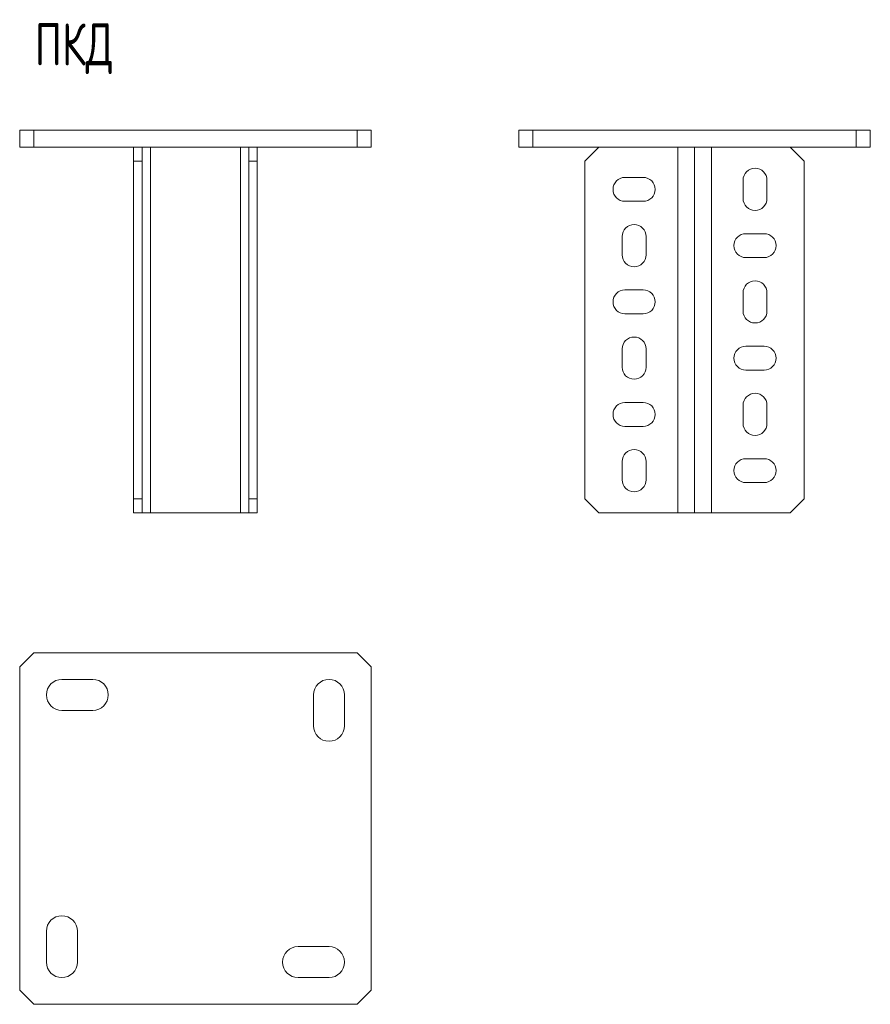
# Model space of a CAD drawing. Header units: millimetres. Extents: x -123 to 282, y -455 to 292.
# Tile 1 of 2: x -123 to 179, y -455 to -105. Entities that reach past the tile are written whole.
import ezdxf

# ---------------------------------------------------------------- set-up
doc = ezdxf.new("R2010")
doc.units = ezdxf.units.MM
doc.styles.add('SLDTEXTSTYLE3', font='TXT', dxfattribs={"width": 0.7, "bigfont": 'bigfont'})

msp = doc.modelspace()

# ---------------------------------------------------------------- linework, layer by layer
at = {"color": 7, "linetype": 'Continuous', "lineweight": 15}
for p, q in [((-123.19, -149.91), (-123.19, -143.91)), ((-123.19, -143.91), (-118.19, -143.91)), ((-118.19, -143.91), (-118.19, -149.91)), ((-118.19, -143.91), (-3.19, -143.91)), ((-3.19, -149.91), (-3.19, -143.91)), ((-3.19, -143.91), (1.81, -143.91)), ((1.81, -143.91), (1.81, -149.91)), ((54.3, -149.91), (54.3, -143.91)), ((54.3, -143.91), (59.3, -143.91)), ((59.3, -143.91), (59.3, -149.91)), ((59.3, -143.91), (174.3, -143.91)), ((174.3, -149.91), (174.3, -143.91)), ((174.3, -143.91), (179.3, -143.91)), ((179.3, -143.91), (179.3, -149.91)), ((-118.19, -149.91), (-123.19, -149.91)), ((-118.19, -149.91), (-3.19, -149.91)), ((-82.69, -154.91), (-82.69, -149.91)), ((-79.69, -149.91), (-79.69, -154.91)), ((-41.69, -154.91), (-41.69, -149.91)), ((-38.69, -149.91), (-38.69, -154.91)), ((1.81, -149.91), (-3.19, -149.91)), ((59.3, -149.91), (54.3, -149.91)), ((59.3, -149.91), (174.3, -149.91)), ((82.8, -149.91), (77.8, -154.91)), ((116.8, -279.91), (116.8, -149.91)), ((155.8, -154.91), (150.8, -149.91)), ((179.3, -149.91), (174.3, -149.91)), ((-79.69, -154.91), (-82.69, -154.91)), ((-82.69, -274.91), (-82.69, -154.91)), ((-79.69, -274.91), (-79.69, -154.91)), ((-38.69, -154.91), (-41.69, -154.91)), ((-41.69, -274.91), (-41.69, -154.91)), ((-38.69, -274.91), (-38.69, -154.91)), ((77.8, -154.91), (77.8, -274.91)), ((155.8, -274.91), (155.8, -154.91)), ((98.55, -160.66), (92.05, -160.66)), ((134.05, -161.66), (134.05, -168.16)), ((142.55, -168.16), (142.55, -161.66)), ((92.05, -169.16), (98.55, -169.16)), ((91.05, -181.66), (91.05, -188.16)), ((99.55, -188.16), (99.55, -181.66)), ((141.55, -180.66), (135.05, -180.66)), ((135.05, -189.16), (141.55, -189.16)), ((98.55, -200.66), (92.05, -200.66)), ((134.05, -201.66), (134.05, -208.16)), ((142.55, -208.16), (142.55, -201.66)), ((92.05, -209.16), (98.55, -209.16)), ((91.05, -221.66), (91.05, -228.16)), ((99.55, -228.16), (99.55, -221.66)), ((141.55, -220.66), (135.05, -220.66)), ((135.05, -229.16), (141.55, -229.16)), ((98.55, -240.66), (92.05, -240.66)), ((134.05, -241.66), (134.05, -248.16)), ((142.55, -248.16), (142.55, -241.66)), ((92.05, -249.16), (98.55, -249.16)), ((91.05, -261.66), (91.05, -268.16)), ((99.55, -268.16), (99.55, -261.66)), ((141.55, -260.66), (135.05, -260.66)), ((135.05, -269.16), (141.55, -269.16)), ((-82.69, -274.91), (-79.69, -274.91)), ((-82.69, -279.91), (-82.69, -274.91)), ((-79.69, -274.91), (-79.69, -279.91)), ((-41.69, -274.91), (-38.69, -274.91)), ((-41.69, -279.91), (-41.69, -274.91)), ((-38.69, -274.91), (-38.69, -279.91)), ((77.8, -274.91), (82.8, -279.91)), ((150.8, -279.91), (155.8, -274.91)), ((-79.69, -279.91), (-82.69, -279.91)), ((-79.69, -279.91), (-76.69, -279.91)), ((-76.69, -279.91), (-44.69, -279.91)), ((-44.69, -279.91), (-41.69, -279.91)), ((-38.69, -279.91), (-41.69, -279.91)), ((82.8, -279.91), (110.8, -279.91)), ((110.8, -279.91), (116.8, -279.91)), ((122.8, -279.91), (116.8, -279.91)), ((150.8, -279.91), (122.8, -279.91)), ((-118.19, -329.64), (-123.19, -334.64)), ((-3.19, -329.64), (-118.19, -329.64)), ((1.81, -334.64), (-3.19, -329.64)), ((-123.19, -334.64), (-123.19, -449.64)), ((1.81, -449.64), (1.81, -334.64)), ((-97.19, -339.14), (-108.19, -339.14)), ((-18.69, -344.64), (-18.69, -355.64)), ((-7.69, -355.64), (-7.69, -344.64)), ((-108.19, -350.14), (-97.19, -350.14)), ((-113.69, -428.64), (-113.69, -439.64)), ((-102.69, -439.64), (-102.69, -428.64)), ((-13.19, -434.14), (-24.19, -434.14)), ((-24.19, -445.14), (-13.19, -445.14)), ((-123.19, -449.64), (-118.19, -454.64)), ((-3.19, -454.64), (1.81, -449.64)), ((-118.19, -454.64), (-3.19, -454.64))]:
    msp.add_line(p, q, dxfattribs=at)
at = {"color": 7, "linetype": 'Continuous', "lineweight": 0}
for p, q in [((-76.69, -279.91), (-76.69, -149.91)), ((-44.69, -279.91), (-44.69, -149.91)), ((110.8, -149.91), (110.8, -279.91)), ((122.8, -279.91), (122.8, -149.91))]:
    msp.add_line(p, q, dxfattribs=at)
at = {"color": 7, "linetype": 'Continuous', "lineweight": 15}
for centre, radius, start, end in [((138.3, -161.66), 4.25, 0, 180), ((92.05, -164.91), 4.25, 90, 270), ((98.55, -164.91), 4.25, 270, 90), ((138.3, -168.16), 4.25, 180, 0), ((95.3, -181.66), 4.25, 0, 180), ((135.05, -184.91), 4.25, 90, 270), ((141.55, -184.91), 4.25, 270, 90), ((95.3, -188.16), 4.25, 180, 0), ((138.3, -201.66), 4.25, 0, 180), ((92.05, -204.91), 4.25, 90, 270), ((98.55, -204.91), 4.25, 270, 90), ((138.3, -208.16), 4.25, 180, 0), ((95.3, -221.66), 4.25, 0, 180), ((135.05, -224.91), 4.25, 90, 270), ((141.55, -224.91), 4.25, 270, 90), ((95.3, -228.16), 4.25, 180, 0), ((138.3, -241.66), 4.25, 0, 180), ((92.05, -244.91), 4.25, 90, 270), ((98.55, -244.91), 4.25, 270, 90), ((138.3, -248.16), 4.25, 180, 0), ((95.3, -261.66), 4.25, 0, 180), ((135.05, -264.91), 4.25, 90, 270), ((141.55, -264.91), 4.25, 270, 90), ((95.3, -268.16), 4.25, 180, 0), ((-108.19, -344.64), 5.5, 90, 270), ((-97.19, -344.64), 5.5, 270, 90), ((-13.19, -344.64), 5.5, 0, 180), ((-13.19, -355.64), 5.5, 180, 0), ((-108.19, -428.64), 5.5, 0, 180), ((-24.19, -439.64), 5.5, 90, 270), ((-13.19, -439.64), 5.5, 270, 90), ((-108.19, -439.64), 5.5, 180, 0)]:
    msp.add_arc(centre, radius, start, end, dxfattribs=at)

# ---------------------------------------------------------------- texts
at = {"color": 7, "linetype": 'Continuous', "lineweight": 0, "insert": (-117.82, -105.83), "char_height": 15, "attachment_point": 1, "style": 'SLDTEXTSTYLE3'}
msp.add_mtext('\\M+18450\\M+1844B\\M+18444', dxfattribs=at)

doc.saveas('drawing.dxf')
